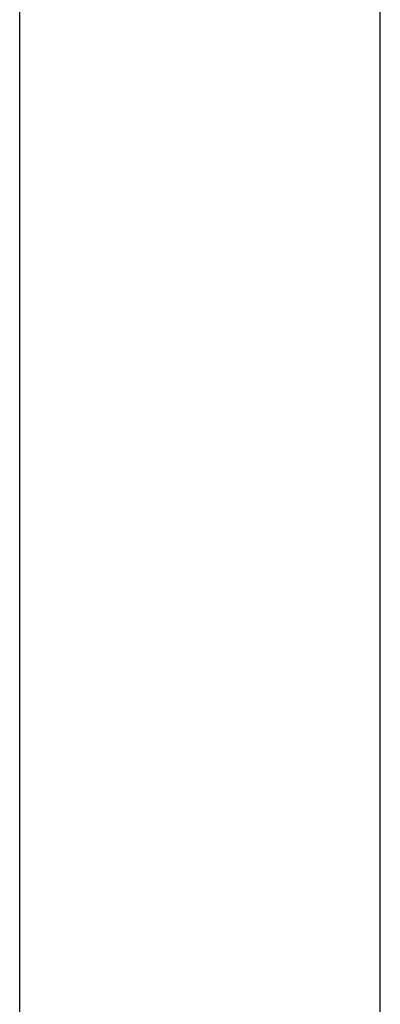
# Model space of a CAD drawing. Header units: metres. Extents: x 397.7 to 427.5, y 12.7 to 28.4.
# Tile 48 of 130: x 407.447 to 407.537, y 26.2769 to 26.5222. Entities that reach past the tile are written whole.
import ezdxf

# ---------------------------------------------------------------- set-up
doc = ezdxf.new("R2010")
doc.units = ezdxf.units.M
doc.layers.add('A-WALL-____-MCUT', color=7, linetype='Continuous', lineweight=25)
doc.layers.add('A-WALL-____-OTLN', color=7, linetype='Continuous', lineweight=25)

# ---------------------------------------------------------------- blocks, each defined once
blk = doc.blocks.new('Family - Evans P2-152743-05_ELEC_P2')
at = {"layer": 'A-WALL-____-MCUT', "color": 253, "true_color": 0xaaaaaa}
for p, q in [((1.72, 0.09), (0, 0.09)), ((0, 0), (1.72, 0))]:
    blk.add_line(p, q, dxfattribs=at)
at = {"layer": 'A-WALL-____-OTLN', "color": 253, "true_color": 0xaaaaaa}
for p, q in [((1.72, 0.09), (0, 0.09)), ((0, 0), (1.72, 0))]:
    blk.add_line(p, q, dxfattribs=at)
at = {"layer": 'A-WALL-____-OTLN', "color": 253, "lineweight": 18, "true_color": 0xaaaaaa}
blk.add_line((0, 0), (1.72, 0), dxfattribs=at)
blk = doc.blocks.new('LONDR55-XX_ZZ-ARQ-CAA-M3D-Londres55_ifc-1-05_ELEC_P2')
at = {"layer": 'A-WALL-____-OTLN', "color": 253, "lineweight": 18, "true_color": 0xaaaaaa, "rotation": 270}
blk.add_blockref('Family - Evans P2-152743-05_ELEC_P2', (407.44698, 27.64946), dxfattribs=at)

msp = doc.modelspace()

# ---------------------------------------------------------------- block references
at = {"lineweight": 5}
msp.add_blockref('LONDR55-XX_ZZ-ARQ-CAA-M3D-Londres55_ifc-1-05_ELEC_P2', (0, 0), dxfattribs=at)

doc.saveas('drawing.dxf')
